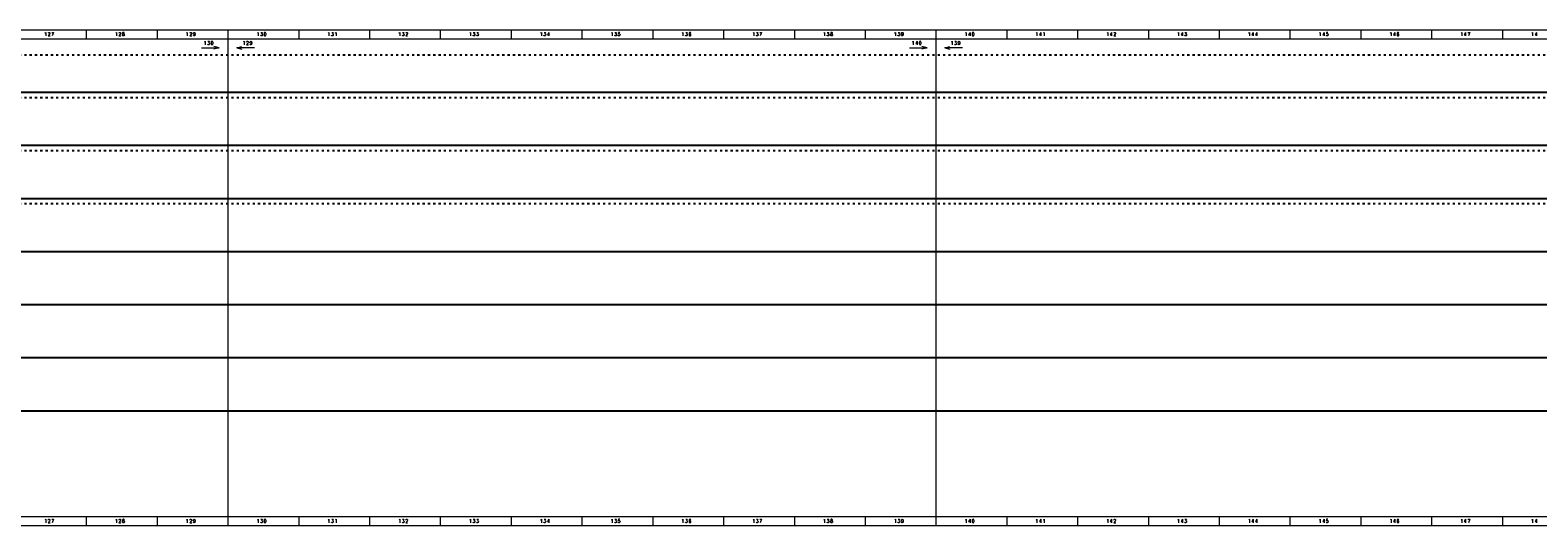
# Model space of a CAD drawing. Header units: millimetres. Extents: x -31 to 6803, y 0 to 664.
# Tile 118 of 119: x 5091 to 5943, y 0 to 280. Entities that reach past the tile are written whole.
import ezdxf
from ezdxf.enums import TextEntityAlignment as Align

# ---------------------------------------------------------------- set-up
doc = ezdxf.new("R2010")
doc.units = ezdxf.units.MM
doc.linetypes.add('ACAD_ISO03W100', pattern=[30, 12, -18])
doc.layers.add('!POMOCNICZE', color=8, linetype='Continuous', plot=False)
doc.layers.add('ramka', color=9, linetype='Continuous', lineweight=20)
doc.styles.add('ROMANS', font='romans.shx', dxfattribs={"width": 0.8})

msp = doc.modelspace()

# ---------------------------------------------------------------- linework, layer by layer
at = {"layer": '!POMOCNICZE', "linetype": 'ACAD_ISO03W100', "ltscale": 0.1}
for p, q in [((3, 266), (6803, 266)), ((3, 242), (6803, 242)), ((3, 212), (6803, 212)), ((3, 182), (6803, 182))]:
    msp.add_line(p, q, dxfattribs=at)
at = {"layer": '!POMOCNICZE'}
for p, q in [((3, 245), (6803, 245)), ((3, 215), (6803, 215)), ((3, 185), (6803, 185)), ((3, 155), (6803, 155)), ((3, 125), (6803, 125)), ((3, 95), (6803, 95)), ((3, 65), (6803, 65))]:
    msp.add_line(p, q, dxfattribs=at)
at = {"layer": 'ramka', "ltscale": 5}
for p, q in [((5203, 280), (4803, 280)), ((5203, 275), (4803, 275)), ((5123, 280), (5123, 280)), ((5123, 280), (5123, 275)), ((5163, 280), (5163, 280)), ((5163, 280), (5163, 275)), ((5203, 280), (5203, 275)), ((5203, 280), (5203, 280)), ((5203, 280), (5203, 275)), ((5203, 280), (5203, 280)), ((5603, 280), (5203, 280)), ((5203, 275), (5203, 5)), ((5203, 275), (5203, 5)), ((5603, 275), (5203, 275)), ((5243, 280), (5243, 275)), ((5243, 280), (5243, 280)), ((5283, 280), (5283, 280)), ((5283, 280), (5283, 275)), ((5323, 280), (5323, 280)), ((5323, 280), (5323, 275)), ((5363, 280), (5363, 280)), ((5363, 280), (5363, 275)), ((5403, 280), (5403, 275)), ((5403, 280), (5403, 280)), ((5443, 280), (5443, 275)), ((5443, 280), (5443, 280)), ((5483, 280), (5483, 275)), ((5483, 280), (5483, 280)), ((5523, 280), (5523, 280)), ((5523, 280), (5523, 275)), ((5563, 280), (5563, 280)), ((5563, 280), (5563, 275)), ((5603, 280), (5603, 280)), ((5603, 280), (5603, 275)), ((5603, 280), (5603, 275)), ((5603, 280), (5603, 280)), ((6003, 280), (5603, 280)), ((5603, 275), (5603, 5)), ((5603, 275), (5603, 5)), ((6003, 275), (5603, 275)), ((5643, 280), (5643, 275)), ((5643, 280), (5643, 280)), ((5683, 280), (5683, 280)), ((5683, 280), (5683, 275)), ((5723, 280), (5723, 280)), ((5723, 280), (5723, 275)), ((5763, 280), (5763, 280)), ((5763, 280), (5763, 275)), ((5803, 280), (5803, 275)), ((5803, 280), (5803, 280)), ((5843, 280), (5843, 275)), ((5843, 280), (5843, 280)), ((5883, 280), (5883, 275)), ((5883, 280), (5883, 280)), ((5923, 280), (5923, 280)), ((5923, 280), (5923, 275)), ((5203, 5), (4803, 5)), ((5123, 5), (5123, 0)), ((5123, 5), (5123, 5)), ((5163, 5), (5163, 0)), ((5163, 5), (5163, 5)), ((5203, 5), (5203, 0)), ((5203, 5), (5203, 5)), ((5203, 5), (5203, 0)), ((5203, 5), (5203, 5)), ((5603, 5), (5203, 5)), ((5243, 5), (5243, 0)), ((5243, 5), (5243, 5)), ((5283, 5), (5283, 0)), ((5283, 5), (5283, 5)), ((5323, 5), (5323, 0)), ((5323, 5), (5323, 5)), ((5363, 5), (5363, 0)), ((5363, 5), (5363, 5)), ((5403, 5), (5403, 0)), ((5403, 5), (5403, 5)), ((5443, 5), (5443, 0)), ((5443, 5), (5443, 5)), ((5483, 5), (5483, 0)), ((5483, 5), (5483, 5)), ((5523, 5), (5523, 0)), ((5523, 5), (5523, 5)), ((5563, 5), (5563, 0)), ((5563, 5), (5563, 5)), ((5603, 5), (5603, 0)), ((5603, 5), (5603, 5)), ((5603, 5), (5603, 0)), ((5603, 5), (5603, 5)), ((6003, 5), (5603, 5)), ((5643, 5), (5643, 0)), ((5643, 5), (5643, 5)), ((5683, 5), (5683, 0)), ((5683, 5), (5683, 5)), ((5723, 5), (5723, 0)), ((5723, 5), (5723, 5)), ((5763, 5), (5763, 0)), ((5763, 5), (5763, 5)), ((5803, 5), (5803, 0)), ((5803, 5), (5803, 5)), ((5843, 5), (5843, 0)), ((5843, 5), (5843, 5)), ((5883, 5), (5883, 0)), ((5883, 5), (5883, 5)), ((5923, 5), (5923, 0)), ((5923, 5), (5923, 5)), ((5203, 0), (4803, 0)), ((5603, 0), (5203, 0)), ((6003, 0), (5603, 0))]:
    msp.add_line(p, q, dxfattribs=at)
at = {"layer": 'ramka'}
for p, q in [((5188, 270), (5198, 270)), ((5198, 270), (5195.1, 270.78)), ((5198, 270), (5195.1, 269.22)), ((5208, 270), (5210.9, 270.78)), ((5208, 270), (5210.9, 269.22)), ((5218, 270), (5208, 270)), ((5588, 270), (5598, 270)), ((5598, 270), (5595.1, 270.78)), ((5598, 270), (5595.1, 269.22)), ((5608, 270), (5610.9, 270.78)), ((5608, 270), (5610.9, 269.22)), ((5618, 270), (5608, 270))]:
    msp.add_line(p, q, dxfattribs=at)

# ---------------------------------------------------------------- texts
at = {"layer": 'ramka', "style": 'ROMANS', "width": 0.8}
for s, p in [('1', (5099.99, 276.72)), ('2', (5102, 276.72)), ('7', (5104, 276.72)), ('1', (5139.99, 276.72)), ('2', (5142, 276.72)), ('8', (5144, 276.72)), ('1', (5179.99, 276.72)), ('2', (5182, 276.72)), ('9', (5184, 276.72)), ('1', (5190.06, 271.72)), ('3', (5192.07, 271.72)), ('0', (5194.07, 271.72)), ('1', (5212.04, 271.72)), ('2', (5214.04, 271.72)), ('9', (5216.01, 271.72)), ('1', (5219.99, 276.72)), ('3', (5222, 276.72)), ('0', (5224, 276.72)), ('1', (5259.99, 276.72)), ('3', (5262, 276.72)), ('1', (5264, 276.72)), ('1', (5299.99, 276.72)), ('3', (5302, 276.72)), ('2', (5304, 276.72)), ('1', (5339.99, 276.72)), ('3', (5342, 276.72)), ('3', (5344, 276.72)), ('1', (5379.99, 276.72)), ('3', (5382, 276.72)), ('4', (5384, 276.72)), ('1', (5419.99, 276.72)), ('3', (5422, 276.72)), ('5', (5424, 276.72)), ('1', (5459.99, 276.72)), ('3', (5462, 276.72)), ('6', (5464, 276.72)), ('1', (5499.99, 276.72)), ('3', (5502, 276.72)), ('7', (5504, 276.72)), ('1', (5539.99, 276.72)), ('3', (5542, 276.72)), ('8', (5544, 276.72)), ('1', (5579.99, 276.72)), ('3', (5582, 276.72)), ('9', (5584, 276.72)), ('1', (5590.06, 271.72)), ('4', (5592.07, 271.72)), ('0', (5594.07, 271.72)), ('1', (5612.04, 271.72)), ('3', (5614.04, 271.72)), ('9', (5616.01, 271.72)), ('1', (5619.99, 276.72)), ('4', (5622, 276.72)), ('0', (5624, 276.72)), ('1', (5659.99, 276.72)), ('4', (5662, 276.72)), ('1', (5664, 276.72)), ('1', (5699.99, 276.72)), ('4', (5702, 276.72)), ('2', (5704, 276.72)), ('1', (5739.99, 276.72)), ('4', (5742, 276.72)), ('3', (5744, 276.72)), ('1', (5779.99, 276.72)), ('4', (5782, 276.72)), ('4', (5784, 276.72)), ('1', (5819.99, 276.72)), ('4', (5822, 276.72)), ('5', (5824, 276.72)), ('1', (5859.99, 276.72)), ('4', (5862, 276.72)), ('6', (5864, 276.72)), ('1', (5899.99, 276.72)), ('4', (5902, 276.72)), ('7', (5904, 276.72)), ('1', (5939.99, 276.72)), ('4', (5942, 276.72)), ('1', (5099.99, 1.72)), ('2', (5102, 1.72)), ('7', (5104, 1.72)), ('1', (5139.99, 1.72)), ('2', (5142, 1.72)), ('8', (5144, 1.72)), ('1', (5179.99, 1.72)), ('2', (5182, 1.72)), ('9', (5184, 1.72)), ('1', (5219.99, 1.72)), ('3', (5222, 1.72)), ('0', (5224, 1.72)), ('1', (5259.99, 1.72)), ('3', (5262, 1.72)), ('1', (5264, 1.72)), ('1', (5299.99, 1.72)), ('3', (5302, 1.72)), ('2', (5304, 1.72)), ('1', (5339.99, 1.72)), ('3', (5342, 1.72)), ('3', (5344, 1.72)), ('1', (5379.99, 1.72)), ('3', (5382, 1.72)), ('4', (5384, 1.72)), ('1', (5419.99, 1.72)), ('3', (5422, 1.72)), ('5', (5424, 1.72)), ('1', (5459.99, 1.72)), ('3', (5462, 1.72)), ('6', (5464, 1.72)), ('1', (5499.99, 1.72)), ('3', (5502, 1.72)), ('7', (5504, 1.72)), ('1', (5539.99, 1.72)), ('3', (5542, 1.72)), ('8', (5544, 1.72)), ('1', (5579.99, 1.72)), ('3', (5582, 1.72)), ('9', (5584, 1.72)), ('1', (5619.99, 1.72)), ('4', (5622, 1.72)), ('0', (5624, 1.72)), ('1', (5659.99, 1.72)), ('4', (5662, 1.72)), ('1', (5664, 1.72)), ('1', (5699.99, 1.72)), ('4', (5702, 1.72)), ('2', (5704, 1.72)), ('1', (5739.99, 1.72)), ('4', (5742, 1.72)), ('3', (5744, 1.72)), ('1', (5779.99, 1.72)), ('4', (5782, 1.72)), ('4', (5784, 1.72)), ('1', (5819.99, 1.72)), ('4', (5822, 1.72)), ('5', (5824, 1.72)), ('1', (5859.99, 1.72)), ('4', (5862, 1.72)), ('6', (5864, 1.72)), ('1', (5899.99, 1.72)), ('4', (5902, 1.72)), ('7', (5904, 1.72)), ('1', (5939.99, 1.72)), ('4', (5942, 1.72))]:
    msp.add_text(s, height=2, dxfattribs=at).set_placement(p, align=Align.CENTER)

doc.saveas('drawing.dxf')
